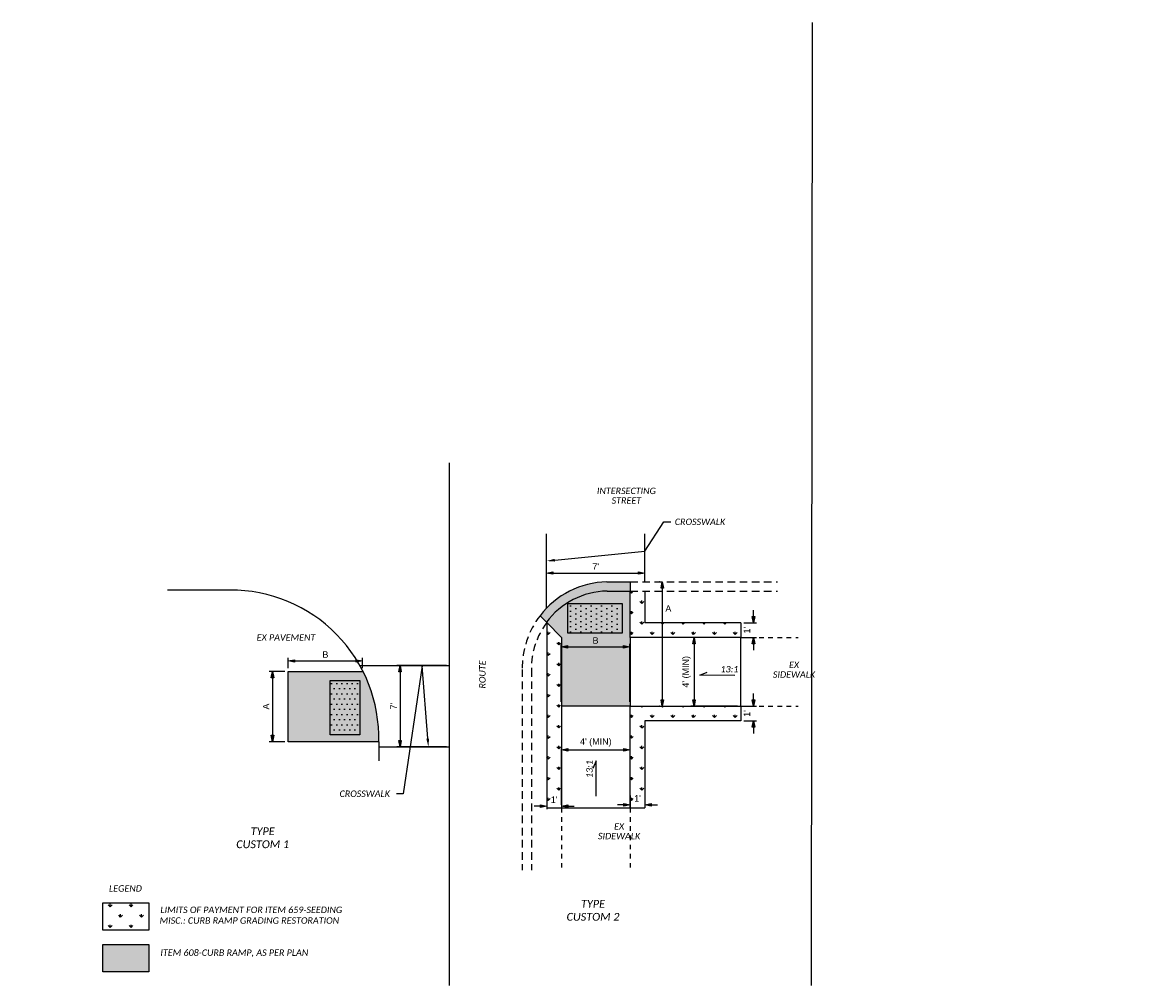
# Paper-space layout 'Layout1' of a CAD drawing. Header units: feet. Extents: x -25 to 34, y 0 to 22.
# Tile 1 of 4: x -25 to -0.6, y 0.5 to 21.5. Entities that reach past the tile are written whole.
import ezdxf
from ezdxf import colors
from ezdxf.entities.mleader import LeaderData, LeaderLine
from ezdxf.math import Vec2, Vec3

# ---------------------------------------------------------------- set-up
doc = ezdxf.new("R2010")
doc.units = ezdxf.units.FT
doc.header["$MEASUREMENT"] = 0
doc.linetypes.add('OhDOT_USTN3', pattern=[0.22, 0.165, -0.055])
doc.linetypes.add('OhDOT_USTN5', pattern=[0.11, 0.055, -0.055])
for name, color, linetype in [('PM_P_Crosswalk', 7, 'Continuous'), ('PV_P_Curb_Ramp', 120, 'Continuous'), ('PV_P_Walk', 231, 'Continuous'), ('PV_X_EOP', 7, 'OhDOT_USTN3'), ('PV_X_Walk', 120, 'OhDOT_USTN5'), ('SH_Border', 7, 'Continuous'), ('SH_Data', 7, 'Continuous'), ('SH_Text', 7, 'Continuous'), ('VG_P_Landscape_Limits', 3, 'Continuous'), ('XS_P_Curb', 254, 'Continuous')]:
    doc.layers.add(name, color=color, linetype=linetype)
doc.styles.add('Slanted Normal (0.14) Font 31', font='calibrii.ttf', dxfattribs={"height": 0.14})
doc.styles.add('Slanted Sub-Title (0.17) Font 31', font='calibrii.ttf', dxfattribs={"height": 0.17})
doc.styles.add('Slanted-Normal', font='calibrii.ttf', dxfattribs={"height": 0.14})
doc.styles.add('Straight-Normal', font='calibri.ttf', dxfattribs={"height": 0.14})
doc.styles.add('Straight-Norrmal', font='calibri.ttf', dxfattribs={"height": 0.14})
doc.dimstyles.new('Dec-0  Straight', dxfattribs={"dimtxt": 0.14, "dimasz": 0.14, "dimexe": 0.07, "dimexo": 0.07, "dimgap": 0.07, "dimtad": 1, "dimdec": 0, "dimzin": 3, "dimdsep": 46, "dimtxsty": 'Straight-Normal', "dimblk": 'Dim1', "dimcen": 0, "dimclrd": 95, "dimclre": 95, "dimclrt": 7, "dimadec": 0, "dimazin": 3, "dimtfac": 1, "dimtdec": 0, "dimtix": 1, "dimtofl": 0, "dimtmove": 1, "dimatfit": 3, "dimldrblk": 'Dim1', "dimfxl": 1, "dimtolj": 1, "dimtzin": 0, "dimlwd": -1, "dimlwe": -1, "dimarcsym": 0})
doc.dimstyles.new('Dec-1  Straight', dxfattribs={"dimtxt": 0.14, "dimasz": 0.14, "dimexe": 0.07, "dimexo": 0.07, "dimgap": 0.07, "dimtad": 1, "dimdec": 1, "dimzin": 3, "dimdsep": 46, "dimtxsty": 'Straight-Normal', "dimblk": 'Dim1', "dimcen": 0, "dimclrd": 95, "dimclre": 95, "dimclrt": 256, "dimadec": 1, "dimazin": 3, "dimtfac": 1, "dimtdec": 1, "dimtix": 1, "dimtofl": 0, "dimtmove": 1, "dimatfit": 3, "dimldrblk": 'Dim1', "dimfxl": 1, "dimtolj": 1, "dimtzin": 0, "dimlwd": -1, "dimlwe": -1, "dimarcsym": 0})

# ---------------------------------------------------------------- blocks, each defined once
blk = doc.blocks.new('Dim1')
h = blk.add_hatch(color=4)
h.dxf.hatch_style = 1
h.paths.add_polyline_path([(0, 0), (-1, -0.2), (-1, 0.2)])
at = {"color": 4}
blk.add_lwpolyline([(0, 0), (-1, -0.2), (-1, 0.2), (0, 0)], dxfattribs=at)
blk = doc.blocks.new('*D1007')
at = {"layer": 'Defpoints', "color": 0, "linetype": 'Continuous', "transparency": 16777216}
for p in [(-17.565, 7.578), (-19.19, 7.351), (-17.565, 7.351)]:
    blk.add_point(p, dxfattribs=at)
at = {"layer": 'SH_Text', "color": 95, "linetype": 'Continuous', "transparency": 16777216}
for p, q in [((-19.19, 7.421), (-19.19, 7.648)), ((-19.05, 7.578), (-17.705, 7.578)), ((-17.565, 7.421), (-17.565, 7.648))]:
    blk.add_line(p, q, dxfattribs=at)
at = {"layer": 'SH_Text', "color": 95, "linetype": 'Continuous', "transparency": 16777216, "xscale": 0.14, "yscale": 0.14, "zscale": 0.14, "rotation": 180}
blk.add_blockref('Dim1', (-19.19, 7.578), dxfattribs=at)
at = {"layer": 'SH_Text', "color": 95, "linetype": 'Continuous', "transparency": 16777216, "xscale": 0.14, "yscale": 0.14, "zscale": 0.14}
blk.add_blockref('Dim1', (-17.565, 7.578), dxfattribs=at)
at = {"layer": 'SH_Text', "linetype": 'Continuous', "lineweight": 0, "transparency": 16777216, "insert": (-18.377, 7.718), "char_height": 0.14, "attachment_point": 5, "style": 'Straight-Normal'}
blk.add_mtext('\\A1;{\\fArial|b0|i0|c0|p34;B}', dxfattribs=at)
blk = doc.blocks.new('*D1008')
at = {"layer": 'Defpoints', "color": 0, "linetype": 'Continuous', "transparency": 16777216}
for p in [(-19.19, 7.351), (-19.529, 5.817), (-19.19, 5.817)]:
    blk.add_point(p, dxfattribs=at)
at = {"layer": 'SH_Text', "color": 95, "linetype": 'Continuous', "transparency": 16777216}
for p, q in [((-19.26, 7.351), (-19.599, 7.351)), ((-19.529, 7.211), (-19.529, 5.957)), ((-19.26, 5.817), (-19.599, 5.817))]:
    blk.add_line(p, q, dxfattribs=at)
at = {"layer": 'SH_Text', "color": 95, "linetype": 'Continuous', "transparency": 16777216, "xscale": 0.14, "yscale": 0.14, "zscale": 0.14}
for p, rotation in [((-19.529, 7.351), 90), ((-19.529, 5.817), 270)]:
    blk.add_blockref('Dim1', p, dxfattribs=dict(at, rotation=rotation))
at = {"layer": 'SH_Text', "linetype": 'Continuous', "lineweight": 0, "transparency": 16777216, "insert": (-19.669, 6.584), "char_height": 0.14, "attachment_point": 5, "rotation": 90, "style": 'Straight-Normal'}
blk.add_mtext('\\A1;{\\fArial|b0|i0|c0|p34;A}', dxfattribs=at)
blk = doc.blocks.new('*D1016')
at = {"layer": 'Defpoints', "color": 0, "linetype": 'Continuous', "transparency": 16777216}
for p in [(-11.734, 5.64), (-13.234, 4.373), (-11.734, 4.373)]:
    blk.add_point(p, dxfattribs=at)
at = {"layer": 'SH_Text', "color": 95, "linetype": 'Continuous', "transparency": 16777216}
for p, q in [((-13.234, 4.443), (-13.234, 5.71)), ((-13.094, 5.64), (-11.874, 5.64)), ((-11.734, 4.443), (-11.734, 5.71))]:
    blk.add_line(p, q, dxfattribs=at)
at = {"layer": 'SH_Text', "color": 95, "linetype": 'Continuous', "transparency": 16777216, "xscale": 0.14, "yscale": 0.14, "zscale": 0.14, "rotation": 180}
blk.add_blockref('Dim1', (-13.234, 5.64), dxfattribs=at)
at = {"layer": 'SH_Text', "color": 95, "linetype": 'Continuous', "transparency": 16777216, "xscale": 0.14, "yscale": 0.14, "zscale": 0.14}
blk.add_blockref('Dim1', (-11.734, 5.64), dxfattribs=at)
at = {"layer": 'SH_Text', "linetype": 'Continuous', "lineweight": 0, "transparency": 16777216, "insert": (-12.484, 5.801), "char_height": 0.14, "attachment_point": 5, "style": 'Straight-Normal'}
blk.add_mtext("\\A1;{\\fArial|b0|i0|c0|p34;4' (MIN)}", dxfattribs=at)
blk = doc.blocks.new('*D1017')
at = {"layer": 'Defpoints', "color": 0, "linetype": 'Continuous', "transparency": 16777216}
for p in [(-9.325, 8.091), (-10.344, 6.591), (-9.325, 6.591)]:
    blk.add_point(p, dxfattribs=at)
at = {"layer": 'SH_Text', "color": 95, "linetype": 'Continuous', "transparency": 16777216}
for p, q in [((-9.395, 8.091), (-10.414, 8.091)), ((-10.344, 7.951), (-10.344, 6.731)), ((-9.395, 6.591), (-10.414, 6.591))]:
    blk.add_line(p, q, dxfattribs=at)
at = {"layer": 'SH_Text', "color": 95, "linetype": 'Continuous', "transparency": 16777216, "xscale": 0.14, "yscale": 0.14, "zscale": 0.14}
for p, rotation in [((-10.344, 8.091), 90), ((-10.344, 6.591), 270)]:
    blk.add_blockref('Dim1', p, dxfattribs=dict(at, rotation=rotation))
at = {"layer": 'SH_Text', "linetype": 'Continuous', "lineweight": 0, "transparency": 16777216, "insert": (-10.505, 7.341), "char_height": 0.14, "attachment_point": 5, "rotation": 90, "style": 'Straight-Normal'}
blk.add_mtext("\\A1;{\\fArial|b0|i0|c0|p34;4' (MIN)}", dxfattribs=at)
blk = doc.blocks.new('*D1009')
at = {"layer": 'Defpoints', "color": 0, "linetype": 'Continuous', "transparency": 16777216}
for p in [(-15.67, 7.48), (-16.751, 5.706), (-15.67, 5.706)]:
    blk.add_point(p, dxfattribs=at)
at = {"layer": 'SH_Text', "color": 95, "linetype": 'Continuous', "transparency": 16777216}
for p, q in [((-15.74, 7.48), (-16.821, 7.48)), ((-16.751, 7.34), (-16.751, 5.846)), ((-15.74, 5.706), (-16.821, 5.706))]:
    blk.add_line(p, q, dxfattribs=at)
at = {"layer": 'SH_Text', "color": 95, "linetype": 'Continuous', "transparency": 16777216, "xscale": 0.14, "yscale": 0.14, "zscale": 0.14}
for p, rotation in [((-16.751, 7.48), 90), ((-16.751, 5.706), 270)]:
    blk.add_blockref('Dim1', p, dxfattribs=dict(at, rotation=rotation))
at = {"layer": 'SH_Text', "linetype": 'Continuous', "lineweight": 0, "transparency": 16777216, "insert": (-16.891, 6.593), "char_height": 0.14, "attachment_point": 5, "rotation": 90, "style": 'Straight-Normal'}
blk.add_mtext("\\A1;{\\fArial|b0|i0|c0|p34;7'}", dxfattribs=at)
blk = doc.blocks.new('*D1010')
at = {"layer": 'Defpoints', "color": 0, "linetype": 'Continuous', "transparency": 16777216}
for p in [(-9.325, 6.591), (-9.325, 6.274), (-9.05, 6.274)]:
    blk.add_point(p, dxfattribs=at)
at = {"layer": 'SH_Text', "color": 95, "linetype": 'Continuous', "transparency": 16777216}
for p, q in [((-9.05, 6.731), (-9.05, 6.871)), ((-9.255, 6.591), (-8.98, 6.591)), ((-9.255, 6.274), (-8.98, 6.274)), ((-9.05, 6.134), (-9.05, 5.994))]:
    blk.add_line(p, q, dxfattribs=at)
at = {"layer": 'SH_Text', "color": 95, "linetype": 'Continuous', "transparency": 16777216, "xscale": 0.14, "yscale": 0.14, "zscale": 0.14}
for p, rotation in [((-9.05, 6.591), 270), ((-9.05, 6.274), 90)]:
    blk.add_blockref('Dim1', p, dxfattribs=dict(at, rotation=rotation))
at = {"layer": 'SH_Text', "linetype": 'Continuous', "lineweight": 0, "transparency": 16777216, "insert": (-9.19, 6.433), "char_height": 0.14, "attachment_point": 5, "rotation": 90, "style": 'Straight-Normal'}
blk.add_mtext("\\A1;{\\fArial|b0|i0|c0|p34;1'}", dxfattribs=at)
blk = doc.blocks.new('*D1011')
at = {"layer": 'Defpoints', "color": 0, "linetype": 'Continuous', "transparency": 16777216}
for p in [(-9.325, 8.408), (-9.325, 8.091), (-9.05, 8.091)]:
    blk.add_point(p, dxfattribs=at)
at = {"layer": 'SH_Text', "color": 95, "linetype": 'Continuous', "transparency": 16777216}
for p, q in [((-9.05, 8.548), (-9.05, 8.688)), ((-9.255, 8.408), (-8.98, 8.408)), ((-9.255, 8.091), (-8.98, 8.091)), ((-9.05, 7.951), (-9.05, 7.811))]:
    blk.add_line(p, q, dxfattribs=at)
at = {"layer": 'SH_Text', "color": 95, "linetype": 'Continuous', "transparency": 16777216, "xscale": 0.14, "yscale": 0.14, "zscale": 0.14}
for p, rotation in [((-9.05, 8.408), 270), ((-9.05, 8.091), 90)]:
    blk.add_blockref('Dim1', p, dxfattribs=dict(at, rotation=rotation))
at = {"layer": 'SH_Text', "linetype": 'Continuous', "lineweight": 0, "transparency": 16777216, "insert": (-9.19, 8.25), "char_height": 0.14, "attachment_point": 5, "rotation": 90, "style": 'Straight-Normal'}
blk.add_mtext("\\A1;{\\fArial|b0|i0|c0|p34;1'}", dxfattribs=at)
blk = doc.blocks.new('*D1012')
at = {"layer": 'Defpoints', "color": 0, "linetype": 'Continuous', "transparency": 16777216}
for p in [(-11.734, 4.718), (-11.417, 4.718), (-11.734, 4.443)]:
    blk.add_point(p, dxfattribs=at)
at = {"layer": 'SH_Text', "color": 95, "linetype": 'Continuous', "transparency": 16777216}
for p, q in [((-11.734, 4.648), (-11.734, 4.373)), ((-11.417, 4.648), (-11.417, 4.373)), ((-11.874, 4.443), (-12.014, 4.443)), ((-11.277, 4.443), (-11.137, 4.443))]:
    blk.add_line(p, q, dxfattribs=at)
at = {"layer": 'SH_Text', "color": 95, "linetype": 'Continuous', "transparency": 16777216, "xscale": 0.14, "yscale": 0.14, "zscale": 0.14}
blk.add_blockref('Dim1', (-11.734, 4.443), dxfattribs=at)
at = {"layer": 'SH_Text', "color": 95, "linetype": 'Continuous', "transparency": 16777216, "xscale": 0.14, "yscale": 0.14, "zscale": 0.14, "rotation": 180}
blk.add_blockref('Dim1', (-11.417, 4.443), dxfattribs=at)
at = {"layer": 'SH_Text', "linetype": 'Continuous', "lineweight": 0, "transparency": 16777216, "insert": (-11.575, 4.583), "char_height": 0.14, "attachment_point": 5, "style": 'Straight-Normal'}
blk.add_mtext("\\A1;{\\fArial|b0|i0|c0|p34;1'}", dxfattribs=at)
blk = doc.blocks.new('*D1013')
at = {"layer": 'Defpoints', "color": 0, "linetype": 'Continuous', "transparency": 16777216}
for p in [(-13.551, 4.69), (-13.234, 4.69), (-13.551, 4.414)]:
    blk.add_point(p, dxfattribs=at)
at = {"layer": 'SH_Text', "color": 95, "linetype": 'Continuous', "transparency": 16777216}
for p, q in [((-13.691, 4.414), (-13.831, 4.414)), ((-13.551, 4.62), (-13.551, 4.344)), ((-13.234, 4.62), (-13.234, 4.344)), ((-13.094, 4.414), (-12.954, 4.414))]:
    blk.add_line(p, q, dxfattribs=at)
at = {"layer": 'SH_Text', "color": 95, "linetype": 'Continuous', "transparency": 16777216, "xscale": 0.14, "yscale": 0.14, "zscale": 0.14}
blk.add_blockref('Dim1', (-13.551, 4.414), dxfattribs=at)
at = {"layer": 'SH_Text', "color": 95, "linetype": 'Continuous', "transparency": 16777216, "xscale": 0.14, "yscale": 0.14, "zscale": 0.14, "rotation": 180}
blk.add_blockref('Dim1', (-13.234, 4.414), dxfattribs=at)
at = {"layer": 'SH_Text', "linetype": 'Continuous', "lineweight": 0, "transparency": 16777216, "insert": (-13.392, 4.554), "char_height": 0.14, "attachment_point": 5, "style": 'Straight-Normal'}
blk.add_mtext("\\A1;{\\fArial|b0|i0|c0|p34;1'}", dxfattribs=at)
blk = doc.blocks.new('*D1014')
at = {"layer": 'Defpoints', "color": 0, "linetype": 'Continuous', "transparency": 16777216}
for p in [(-11.417, 9.495), (-11.417, 9.305), (-13.558, 8.729)]:
    blk.add_point(p, dxfattribs=at)
at = {"layer": 'SH_Text', "color": 95, "linetype": 'Continuous', "transparency": 16777216}
for p, q in [((-13.558, 8.799), (-13.558, 9.565)), ((-11.417, 9.375), (-11.417, 9.565)), ((-13.418, 9.495), (-11.557, 9.495))]:
    blk.add_line(p, q, dxfattribs=at)
at = {"layer": 'SH_Text', "color": 95, "linetype": 'Continuous', "transparency": 16777216, "xscale": 0.14, "yscale": 0.14, "zscale": 0.14, "rotation": 180}
blk.add_blockref('Dim1', (-13.558, 9.495), dxfattribs=at)
at = {"layer": 'SH_Text', "color": 95, "linetype": 'Continuous', "transparency": 16777216, "xscale": 0.14, "yscale": 0.14, "zscale": 0.14}
blk.add_blockref('Dim1', (-11.417, 9.495), dxfattribs=at)
at = {"layer": 'SH_Text', "linetype": 'Continuous', "lineweight": 0, "transparency": 16777216, "insert": (-12.487, 9.635), "char_height": 0.14, "attachment_point": 5, "style": 'Straight-Normal'}
blk.add_mtext("\\A1;{\\fArial|b0|i0|c0|p34;7'}", dxfattribs=at)
blk = doc.blocks.new('*D1018')
at = {"layer": 'Defpoints', "color": 0, "transparency": 16777216}
for p in [(-11.026, 9.302), (-11.035, 6.591), (-11.026, 6.591)]:
    blk.add_point(p, dxfattribs=at)
at = {"layer": 'SH_Text', "color": 95, "linetype": 'Continuous', "transparency": 16777216}
for p, q in [((-11.096, 9.302), (-11.105, 9.302)), ((-11.035, 9.162), (-11.035, 6.731)), ((-11.096, 6.591), (-11.105, 6.591))]:
    blk.add_line(p, q, dxfattribs=at)
at = {"layer": 'SH_Text', "color": 95, "transparency": 16777216, "xscale": 0.14, "yscale": 0.14, "zscale": 0.14}
for p, rotation in [((-11.035, 9.302), 90), ((-11.035, 6.591), 270)]:
    blk.add_blockref('Dim1', p, dxfattribs=dict(at, rotation=rotation))
blk = doc.blocks.new('*D1015')
at = {"layer": 'Defpoints', "color": 0, "linetype": 'Continuous', "transparency": 16777216}
for p in [(-11.74, 7.885), (-13.24, 6.617), (-11.74, 6.617)]:
    blk.add_point(p, dxfattribs=at)
at = {"layer": 'SH_Text', "color": 95, "linetype": 'Continuous', "transparency": 16777216}
for p, q in [((-13.24, 6.687), (-13.24, 7.955)), ((-13.1, 7.885), (-11.88, 7.885)), ((-11.74, 6.687), (-11.74, 7.955))]:
    blk.add_line(p, q, dxfattribs=at)
at = {"layer": 'SH_Text', "color": 95, "linetype": 'Continuous', "transparency": 16777216, "xscale": 0.14, "yscale": 0.14, "zscale": 0.14, "rotation": 180}
blk.add_blockref('Dim1', (-13.24, 7.885), dxfattribs=at)
at = {"layer": 'SH_Text', "color": 95, "linetype": 'Continuous', "transparency": 16777216, "xscale": 0.14, "yscale": 0.14, "zscale": 0.14}
blk.add_blockref('Dim1', (-11.74, 7.885), dxfattribs=at)
at = {"layer": 'SH_Text', "linetype": 'Continuous', "lineweight": 0, "transparency": 16777216, "insert": (-12.49, 8.025), "char_height": 0.14, "attachment_point": 5, "style": 'Straight-Normal'}
blk.add_mtext('\\A1;{\\fArial|b0|i0|c0|p34;B}', dxfattribs=at)

psp = doc.layouts.get("Layout1")

# ---------------------------------------------------------------- hatches: boundary and pattern name
at = {"layer": 'PV_P_Curb_Ramp', "transparency": 33554636}
h = psp.add_hatch(dxfattribs=at)
h.set_pattern_fill('DOTS', color=8, scale=1.8, angle=90)
h.set_pattern_definition([(89.99999999, (202089.95483, -220912.92909), (-0.11249999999, 0.05625000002), [0, -0.1125])])
h.paths.add_polyline_path([(-11.913, 8.183), (-11.913, 8.831), (-13.094, 8.831), (-13.094, 8.183)])
h = psp.add_hatch(dxfattribs=at)
h.set_pattern_fill('DOTS', color=8, scale=1.8)
h.set_pattern_definition([(0, (-220939.38429, -202095.89903), (0.05625, 0.1125), [0, -0.1125])])
h.paths.add_polyline_path([(-18.272, 5.969), (-17.624, 5.969), (-17.624, 7.15), (-18.272, 7.15)])
at = {"layer": 'PV_P_Walk', "transparency": 33554495}
h = psp.add_hatch(color=8, dxfattribs=at)
h.dxf.hatch_style = 1
h.paths.add_polyline_path([(-13.234, 6.591), (-11.734, 6.591), (-11.734, 8.091), (-11.734, 9.103), (-12.239, 9.103, 0.233179), (-13.558, 8.42), (-13.551, 8.413), (-13.234, 8.091)])
h.paths.add_polyline_path([(-13.094, 8.183), (-13.094, 8.831), (-11.913, 8.831), (-11.913, 8.183)], flags=16)
h.paths.add_polyline_path([(-19.19, 5.817), (-17.214, 5.817, 0.123748), (-17.557, 7.351), (-19.19, 7.351)])
h.paths.add_polyline_path([(-18.272, 7.15), (-17.624, 7.15), (-17.624, 5.969), (-18.272, 5.969)], flags=0)
h.paths.add_polyline_path([(-17.624, 7.15), (-18.272, 7.15), (-18.272, 5.969), (-17.624, 5.969)], flags=16)
h.paths.add_polyline_path([(-11.913, 8.183), (-11.913, 8.831), (-13.094, 8.831), (-13.094, 8.183)], flags=16)
at = {"layer": 'SH_Data', "transparency": 33554495}
h = psp.add_hatch(color=8, dxfattribs=at)
h.dxf.hatch_style = 1
h.paths.add_polyline_path([(-13.7, 8.564), (-13.558, 8.42, -0.233179), (-12.239, 9.103), (-11.734, 9.103), (-11.734, 9.302), (-12.243, 9.302, 0.228744)])
at = {"layer": 'SH_Text', "transparency": 33554625}
h = psp.add_hatch(dxfattribs=at)
h.set_pattern_fill('GRASS', color=8, scale=0.32)
h.set_pattern_definition([(90, (-220963.27444, -202097.04346), (-0.22627416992, 0.22627416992), [0.06, -0.39254834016]), (45, (-220963.27444, -202097.04346), (-0.22627416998, 0.22627416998), [0.06, -0.26]), (135, (-220963.27444, -202097.04346), (-0.22627416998, -0.22627416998), [0.06, -0.26])])
h.paths.add_polyline_path([(-23.228, 1.708), (-22.228, 1.708), (-22.228, 2.308), (-23.228, 2.308)])
at = {"layer": 'SH_Text', "transparency": 33554495}
h = psp.add_hatch(color=8, dxfattribs=at)
h.dxf.hatch_style = 1
h.paths.add_polyline_path([(-22.228, 0.799), (-22.228, 1.399), (-23.228, 1.399), (-23.228, 0.799)])
at = {"layer": 'VG_P_Landscape_Limits', "transparency": 33554559}
h = psp.add_hatch(dxfattribs=at)
h.set_pattern_fill('GRASS', color=8, scale=0.32)
h.set_pattern_definition([(90, (-220940.15245, -202084.32186), (-0.22627416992, 0.22627416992), [0.06, -0.39254834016]), (45, (-220940.15245, -202084.32186), (-0.22627416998, 0.22627416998), [0.06, -0.26]), (135, (-220940.15245, -202084.32186), (-0.22627416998, -0.22627416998), [0.06, -0.26])])
h.paths.add_polyline_path([(-13.551, 4.373), (-13.234, 4.373), (-13.234, 8.091), (-13.551, 8.413)])
h.paths.add_polyline_path([(-9.325, 8.091), (-9.325, 8.408), (-11.417, 8.408), (-11.417, 9.103), (-11.734, 9.103), (-11.734, 8.091)])
h.paths.add_polyline_path([(-11.417, 6.274), (-9.325, 6.274), (-9.325, 6.591), (-11.734, 6.591), (-11.734, 4.373), (-11.417, 4.373)])
at = {"layer": 'VG_P_Landscape_Limits', "transparency": 33554495}
h = psp.add_hatch(color=8, dxfattribs=at)
h.dxf.hatch_style = 1
h.paths.add_polyline_path([(-17.624, 7.15), (-18.272, 7.15), (-18.272, 5.969), (-17.624, 5.969)])

# ---------------------------------------------------------------- linework, layer by layer
at = {"layer": 'PM_P_Crosswalk'}
for points in [[(-13.558, 8.729), (-13.558, 10.347)], [(-11.417, 9.305), (-11.417, 10.347)], [(-17.626, 7.48), (-15.67, 7.48)], [(-17.214, 5.706), (-15.67, 5.706)]]:
    psp.add_lwpolyline(points, dxfattribs=at)
at = {"layer": 'PV_P_Curb_Ramp'}
for points in [[(-13.094, 8.831), (-11.913, 8.831), (-11.913, 8.183), (-13.094, 8.183), (-13.094, 8.831)], [(-17.624, 7.15), (-17.624, 5.969), (-18.272, 5.969), (-18.272, 7.15), (-17.624, 7.15)]]:
    psp.add_lwpolyline(points, dxfattribs=at)
at = {"layer": 'PV_P_Walk'}
for points in [[(-13.234, 8.091), (-13.234, 4.373), (-11.734, 4.373), (-11.734, 6.591), (-9.325, 6.591), (-9.325, 8.091), (-11.734, 8.091), (-11.734, 9.103)], [(-13.234, 8.091), (-13.551, 8.413)], [(-11.734, 8.091), (-11.734, 6.591), (-13.234, 6.591)], [(-17.214, 5.817), (-19.19, 5.817), (-19.19, 7.351), (-17.557, 7.351)]]:
    psp.add_lwpolyline(points, dxfattribs=at)
at = {"layer": 'PV_X_EOP'}
for points in [[(-11.734, 9.302), (-8.527, 9.302)], [(-11.734, 9.103), (-8.523, 9.102)], [(-14.086, 7.394), (-14.086, 6.591)], [(-13.886, 7.398), (-13.886, 6.591)], [(-14.086, 6.591), (-14.086, 3.017)], [(-13.886, 6.591), (-13.886, 3.015)]]:
    psp.add_lwpolyline(points, dxfattribs=at)
for centre, radius, start, end in [((-12.207, 7.424), 1.879, 142.6301, 180.9004), ((-12.295, 7.436), 1.591, 142.1176, 181.3948)]:
    psp.add_arc(centre, radius, start, end, dxfattribs=at)
at = {"layer": 'PV_X_Walk'}
for points in [[(-9.325, 8.091), (-8.075, 8.091)], [(-9.325, 6.591), (-8.075, 6.591)], [(-13.234, 4.373), (-13.234, 2.995)], [(-11.734, 4.373), (-11.734, 3.043)]]:
    psp.add_lwpolyline(points, dxfattribs=at)
at = {"layer": 'SH_Data'}
for p, q in [((-7.785, 0.5), (-7.76, 21.5)), ((-15.67, 0.5), (-15.67, 11.9))]:
    psp.add_line(p, q, dxfattribs=at)
at = {"layer": 'SH_Text'}
for points in [[(-9.452, 7.259), (-10.219, 7.265), (-10.056, 7.331)], [(-12.478, 4.631), (-12.478, 5.398), (-12.546, 5.236)], [(-23.228, 2.308), (-22.228, 2.308), (-22.228, 1.708), (-23.228, 1.708), (-23.228, 2.308)], [(-23.228, 1.399), (-22.228, 1.399), (-22.228, 0.799), (-23.228, 0.799), (-23.228, 1.399)]]:
    psp.add_lwpolyline(points, dxfattribs=at)
at = {"layer": 'VG_P_Landscape_Limits'}
for points in [[(-11.417, 9.103), (-11.417, 8.408)], [(-13.551, 8.413), (-13.551, 4.373)], [(-9.325, 8.408), (-11.417, 8.408)], [(-9.325, 8.408), (-9.325, 8.091)], [(-9.325, 6.591), (-9.325, 6.274)], [(-11.417, 6.274), (-11.417, 4.373)], [(-9.325, 6.274), (-11.417, 6.274)], [(-13.551, 4.373), (-13.234, 4.373)], [(-11.734, 4.373), (-11.417, 4.373)]]:
    psp.add_lwpolyline(points, dxfattribs=at)
at = {"layer": 'XS_P_Curb'}
for points in [[(-12.243, 9.302), (-11.734, 9.302)], [(-11.734, 9.302), (-11.734, 9.103)], [(-20.457, 9.125), (-21.818, 9.125)], [(-12.239, 9.103), (-11.734, 9.103)], [(-13.551, 8.413), (-13.7, 8.564)], [(-17.214, 5.817), (-17.214, 5.398)]]:
    psp.add_lwpolyline(points, dxfattribs=at)
for centre, radius, start, end in [((-12.207, 7.424), 1.879, 91.0924, 142.6301), ((-20.437, 5.901), 3.224, 358.5078, 90.3511), ((-12.207, 7.424), 1.679, 91.0924, 143.595)]:
    psp.add_arc(centre, radius, start, end, dxfattribs=at)

# ---------------------------------------------------------------- texts
at = {"layer": 'SH_Border', "char_height": 0.17, "width": 1.2864, "attachment_point": 5, "line_spacing_factor": 0.6, "style": 'Slanted Sub-Title (0.17) Font 31'}
for s, insert in [('\\pxsm1,qc;TYPE\\PCUSTOM 1', (-19.744, 3.723)), ('\\pxsm1;TYPE\\P\\ps*;CUSTOM 2', (-12.545, 2.141))]:
    psp.add_mtext(s, dxfattribs=dict(at, insert=insert))
at = {"layer": 'SH_Text', "char_height": 0.14, "attachment_point": 4, "line_spacing_factor": 0.9, "style": 'Slanted Normal (0.14) Font 31'}
for s, insert in [('\\pxqc;INTERSECTING\\PSTREET ', (-12.461, 11.18)), (' EX PAVEMENT ', (-19.924, 8.091)), ('\\pxqc;EX\\PSIDEWALK ', (-8.649, 7.386)), ('\\pxqc;EX\\PSIDEWALK ', (-12.461, 3.865))]:
    psp.add_mtext(s, dxfattribs=dict(at, insert=insert))
at = {"layer": 'SH_Text', "insert": (-10.903, 8.722), "char_height": 0.14, "width": 0.31164, "attachment_point": 5, "line_spacing_factor": 0.6, "style": 'Straight-Norrmal'}
psp.add_mtext('{\\fArial|b0|i0|c0|p34;A}', dxfattribs=at)
at = {"layer": 'SH_Text', "char_height": 0.14, "attachment_point": 4, "line_spacing_factor": 0.9, "style": 'Slanted Normal (0.14) Font 31'}
for s, insert, rotation in [('\\pxqc;ROUTE ', (-14.956, 6.951), 90), ('\\pxqc;13:1 ', (-9.792, 7.397), 0.2177), ('\\pxqc;13:1 ', (-12.623, 5), 89.7591)]:
    psp.add_mtext(s, dxfattribs=dict(at, insert=insert, rotation=rotation))
at = {"layer": 'SH_Text', "insert": (-23.093, 2.689), "char_height": 0.14, "attachment_point": 1, "style": 'Slanted Normal (0.14) Font 31'}
psp.add_mtext_dynamic_manual_height_columns('LEGEND\\P^I\\P^I^ILIMITS OF PAYMENT FOR ITEM 659-SEEDING ^I^I^I^I           MISC.: CURB RAMP GRADING RESTORATION\\P\\P^I^I\\P^I^IITEM 608-CURB RAMP, AS PER PLAN', width=6.72407, gutter_width=1, heights=[0], dxfattribs=at)

# ---------------------------------------------------------------- dimensions: what is measured, and where the dimension line sits
at = {"layer": 'SH_Text', "color": 97, "linetype": 'Continuous', "lineweight": 0}
for base, p1, p2, text, picture, middle in [((-11.417, 9.495), (-13.558, 8.729), (-11.417, 9.305), "{\\fArial|b0|i0|c0|p34;7'}", '*D1014', (-12.487, 9.635)), ((-11.74, 7.885), (-13.24, 6.617), (-11.74, 6.617), '{\\fArial|b0|i0|c0|p34;B}', '*D1015', (-12.49, 8.025)), ((-17.565, 7.578), (-19.19, 7.351), (-17.565, 7.351), '{\\fArial|b0|i0|c0|p34;B}', '*D1007', (-18.377, 7.718)), ((-11.734, 5.64), (-13.234, 4.373), (-11.734, 4.373), "{\\fArial|b0|i0|c0|p34;4' (MIN)}", '*D1016', (-12.484, 5.801))]:
    dim = psp.add_linear_dim(base=base, p1=p1, p2=p2, text=text, dimstyle='Dec-1  Straight', override={"dimpost": "'"}, dxfattribs=at)
    dim.commit()
    dim.dimension.update_dxf_attribs({"geometry": picture, "text_midpoint": middle})
at = {"layer": 'SH_Text'}
dim = psp.add_linear_dim(base=(-11.035, 6.591), p1=(-11.026, 9.302), p2=(-11.026, 6.591), angle=90, text=' ', dimstyle='Dec-0  Straight', override={"dimpost": "'"}, dxfattribs=at)
dim.commit()
dim.dimension.update_dxf_attribs({"geometry": '*D1018', "text_midpoint": (-11.035, 7.947)})
at = {"layer": 'SH_Text', "color": 97, "linetype": 'Continuous', "lineweight": 0}
for base, p1, p2, angle, picture, middle in [((-9.05, 8.091), (-9.325, 8.408), (-9.325, 8.091), 270, '*D1011', (-9.05, 8.25)), ((-9.05, 6.274), (-9.325, 6.591), (-9.325, 6.274), 270, '*D1010', (-9.05, 6.433)), ((-13.551, 4.414), (-13.234, 4.69), (-13.551, 4.69), 180, '*D1013', (-13.392, 4.414)), ((-11.734, 4.443), (-11.417, 4.718), (-11.734, 4.718), 180, '*D1012', (-11.575, 4.443))]:
    dim = psp.add_linear_dim(base=base, p1=p1, p2=p2, angle=angle, text="{\\fArial|b0|i0|c0|p34;1'}", dimstyle='Dec-1  Straight', override={"dimpost": "'"}, dxfattribs=at)
    dim.commit()
    dim.dimension.update_dxf_attribs({"geometry": picture, "text_midpoint": middle, "dimtype": 160})
for base, p1, p2, text, picture, middle in [((-10.344, 6.591), (-9.325, 8.091), (-9.325, 6.591), "{\\fArial|b0|i0|c0|p34;4' (MIN)}", '*D1017', (-10.505, 7.341)), ((-19.529, 5.817), (-19.19, 7.351), (-19.19, 5.817), '{\\fArial|b0|i0|c0|p34;A}', '*D1008', (-19.669, 6.584)), ((-16.751, 5.706), (-15.67, 7.48), (-15.67, 5.706), "{\\fArial|b0|i0|c0|p34;7'}", '*D1009', (-16.891, 6.593))]:
    dim = psp.add_linear_dim(base=base, p1=p1, p2=p2, angle=270, text=text, dimstyle='Dec-1  Straight', override={"dimpost": "'"}, dxfattribs=at)
    dim.commit()
    dim.dimension.update_dxf_attribs({"geometry": picture, "text_midpoint": middle})

# ---------------------------------------------------------------- leaders
at = {"layer": 'SH_Text'}
ml = psp.add_multileader_mtext('Standard', dxfattribs=at)
ml.set_content('CROSSWALK', color=256, style='Slanted Normal (0.14) Font 31')
ml.set_leader_properties(color=9)
ml.build(insert=Vec2(0, 0))
ml.multileader.update_dxf_attribs({"text_left_attachment_type": 2, "text_right_attachment_type": 2, "dogleg_length": 0.15, "arrow_head_size": 0.18})
ctx = ml.context
ctx.base_point, ctx.char_height, ctx.arrow_head_size, ctx.landing_gap_size, ctx.plane_origin = Vec3(-10.852, 10.612), 0.14, 0.18, 0.09, Vec3(-8.278, 5.033)
ctx.left_attachment, ctx.right_attachment = 2, 2
notes = []
notes.append((ctx, [(0, (1, 1, 0), (-11.002, 10.612), (1, 0), 0.15, [(0, [(-13.558, 9.757), (-11.416, 9.972)], 0, [])])]))
ctx.mtext.insert, ctx.mtext.width, ctx.mtext.flow_direction = Vec3(-10.762, 10.682), 2.13587, 5
ml = psp.add_multileader_mtext('Standard', dxfattribs=at)
ml.set_content('CURB RAMP', color=256, style='Slanted-Normal')
ml.set_leader_properties()
ml.build(insert=Vec2(0, 0))
ml.multileader.update_dxf_attribs({"dogleg_length": 0.36, "arrow_head_size": 0.18, "scale": 20})
ctx = ml.context
ctx.base_point, ctx.scale, ctx.char_height, ctx.arrow_head_size, ctx.landing_gap_size, ctx.plane_origin = Vec3(4.605, 9.047), 20, 0.14, 0.18, 0.09, Vec3(4.991, 7.869)
ctx.text_align_type = 2
notes.append((ctx, [(1, (1, 1, 0), (6.05, 9.047), (-1, 0), 0.181, [(0, [(6.761, 9.567)], 0, [])])]))
ctx.mtext.insert, ctx.mtext.width, ctx.mtext.alignment, ctx.mtext.flow_direction = Vec3(5.779, 9.118), 1.53797, 3, 5
ml = psp.add_multileader_mtext('Standard', dxfattribs=at)
ml.set_content('CROSSWALK', color=256, style='Slanted Normal (0.14) Font 31')
ml.set_leader_properties(color=9)
ml.build(insert=Vec2(0, 0))
ml.multileader.update_dxf_attribs({"text_left_attachment_type": 2, "text_right_attachment_type": 2, "dogleg_length": 0.15, "arrow_head_size": 0.18})
ctx = ml.context
ctx.base_point, ctx.char_height, ctx.arrow_head_size, ctx.landing_gap_size, ctx.plane_origin = Vec3(-18.118, 4.684), 0.14, 0.18, 0.09, Vec3(-15.025, -0.723)
ctx.left_attachment, ctx.right_attachment = 2, 2
notes.append((ctx, [(1, (1, 1, 0), (-16.681, 4.684), (-1, 0), 0.15, [(1, [(-16.133, 5.705), (-16.268, 7.471)], 0, [])])]))
ctx.mtext.insert, ctx.mtext.width, ctx.mtext.flow_direction = Vec3(-18.069, 4.754), 2.13587, 5
for ctx, leaders in notes:
    for number, flags, end, landing, length, lines in leaders:
        leader = LeaderData()
        leader.index, (leader.has_last_leader_line, leader.has_dogleg_vector, leader.attachment_direction) = number, flags
        leader.last_leader_point, leader.dogleg_vector, leader.dogleg_length = Vec3(end), Vec3(landing), length
        for number, points, colour, breaks in lines:
            line = LeaderLine()
            line.index, line.vertices, line.color, line.breaks = number, Vec3.list(points), colors.encode_raw_color(colour), breaks
            leader.lines.append(line)
        ctx.leaders.append(leader)

doc.saveas('drawing.dxf')
